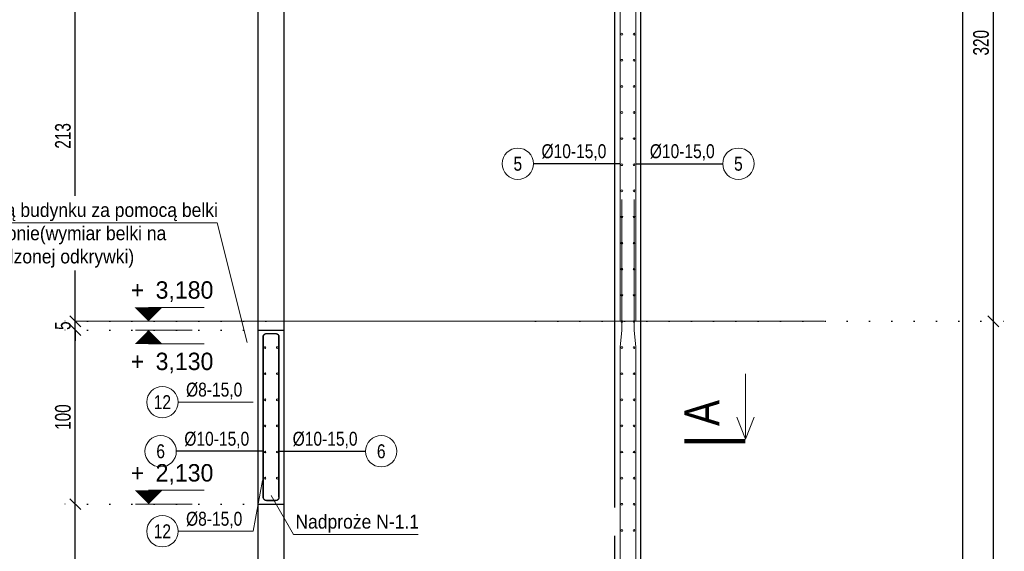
# Model space of a CAD drawing. Header units: millimetres. Extents: x 11149 to 111407, y -107619 to -23630.
# Tile 239 of 245: x 21122 to 21688, y -26280 to -25975. Entities that reach past the tile are written whole.
import ezdxf
from ezdxf.enums import TextEntityAlignment as Align

# ---------------------------------------------------------------- set-up
doc = ezdxf.new("R2010")
doc.units = ezdxf.units.MM
doc.header["$LTSCALE"] = 2
doc.linetypes.add('DOT', pattern=[6.35, 0, -6.35])
doc.layers.get('0').update_dxf_attribs({"plot": 0})
doc.layers.get('Defpoints').update_dxf_attribs({"color": 1})
for name, color, linetype, lineweight in [('e-cad_cienkie', 1, 'Continuous', 9), ('e-cad_kontur', 2, 'Continuous', 25), ('e-cad_opisy', 7, 'Continuous', 9), ('e-cad_prety_przekroj', 4, 'Continuous', 5), ('e-cad_prety_widok', 161, 'Continuous', 5), ('e-cad_wymiary', 4, 'Continuous', 9), ('Opisy', 7, 'Continuous', 13)]:
    doc.layers.add(name, color=color, linetype=linetype, lineweight=lineweight)
doc.layers.add('e-cad_strzemiona', color=3, linetype='Continuous')
doc.styles.add('e-cad_1', font='arial.ttf', dxfattribs={"width": 0.7})
doc.dimstyles.new('e-cad_1_25_[cm]', dxfattribs={"dimscale": 2.5, "dimtxt": 1.8, "dimasz": 1.25, "dimexe": 1.25, "dimexo": 0.625, "dimgap": 0.5, "dimtad": 1, "dimdec": 0, "dimrnd": 1, "dimzin": 1, "dimtxsty": 'e-cad_1', "dimblk": 'OBLIQUE', "dimcen": 2.5, "dimclrd": 256, "dimclre": 252, "dimclrt": 7, "dimadec": 0, "dimazin": 0, "dimtfac": 1, "dimtix": 1, "dimtmove": 2, "dimatfit": 3, "dimldrblk": 'NONE', "dimfxl": 60, "dimfxlon": 1, "dimarcsym": 0})
doc.dimstyles.new('e-cad_1_50_[cm]', dxfattribs={"dimscale": 5, "dimtxt": 1.8, "dimasz": 1.25, "dimexe": 1.25, "dimexo": 0.625, "dimgap": 0.5, "dimtad": 1, "dimdec": 0, "dimrnd": 1, "dimzin": 1, "dimtxsty": 'e-cad_1', "dimblk": 'OBLIQUE', "dimcen": 2.5, "dimclrd": 256, "dimclre": 252, "dimclrt": 7, "dimadec": 0, "dimazin": 0, "dimtfac": 1, "dimtix": 1, "dimtmove": 2, "dimatfit": 3, "dimldrblk": 'NONE', "dimfxl": 60, "dimfxlon": 1, "dimarcsym": 0})

# ---------------------------------------------------------------- blocks, each defined once
blk = doc.blocks.new('e-cad_kota_2_1')
blk.add_line((0, -1.6), (6.4, -1.6))
blk.add_lwpolyline([(0, 0, 0, 3.2, 0), (0, -1.6, 3.2, 3.2, 0)], format="xyseb")
at = {"style": 'e-cad_1', "width": 0.95}
blk.add_attdef('ZNAK', text='', height=2, dxfattribs=at).set_placement((-0.5, -4.6), align=Align.RIGHT)
blk.add_attdef('RZEDNA', (0.8, -4.6), '', height=2, dxfattribs=at)
blk = doc.blocks.new('e-cad_kota_2')
blk.add_line((0, 1.6), (6.4, 1.6))
blk.add_lwpolyline([(0, 0, 0, 3.2, 0), (0, 1.6, 3.2, 3.2, 0)], format="xyseb")
at = {"style": 'e-cad_1', "width": 0.95}
blk.add_attdef('ZNAK', text='', height=2, dxfattribs=at).set_placement((-0.5, 2.6), align=Align.RIGHT)
blk.add_attdef('RZEDNA', (0.8, 2.6), '', height=2, dxfattribs=at)
blk = doc.blocks.new('_OBLIQUE')
at = {"color": 0, "linetype": 'ByBlock', "lineweight": -2}
blk.add_line((-0.5, -0.5), (0.5, 0.5), dxfattribs=at)
blk = doc.blocks.new('*D1171')
at = {"layer": 'Defpoints', "color": 0}
for p in [(21433.26, -25127.38), (21664.21, -25127.38), (21550.21, -26631.38)]:
    blk.add_point(p, dxfattribs=at)
at = {"layer": 'e-cad_wymiary', "color": 252, "linetype": 'DOT', "lineweight": -2}
for p, q in [((21436.38, -25127.38), (21670.46, -25127.38)), ((21553.33, -26631.38), (21670.46, -26631.38))]:
    blk.add_line(p, q, dxfattribs=at)
at = {"layer": 'e-cad_wymiary', "lineweight": -2}
blk.add_line((21664.21, -26631.38), (21664.21, -25127.38), dxfattribs=at)
at = {"layer": 'e-cad_wymiary', "lineweight": -2, "xscale": 6.25, "yscale": 6.25, "zscale": 6.25}
for p, rotation in [((21664.21, -25127.38), 90), ((21664.21, -26631.38), 270)]:
    blk.add_blockref('_OBLIQUE', p, dxfattribs=dict(at, rotation=rotation))
at = {"layer": 'e-cad_wymiary', "color": 7, "insert": (21657.11, -25879.38), "char_height": 9, "attachment_point": 5, "rotation": 90, "style": 'e-cad_1'}
blk.add_mtext('1504', dxfattribs=at)
blk = doc.blocks.new('_None')
blk = doc.blocks.new('*D1176')
at = {"layer": 'Defpoints', "color": 0}
for p in [(21415.43, -26148.38), (21681.71, -26148.38), (21384.32, -26466.38)]:
    blk.add_point(p, dxfattribs=at)
at = {"layer": 'e-cad_wymiary', "color": 252, "linetype": 'DOT', "lineweight": -2}
for p, q in [((21418.56, -26148.38), (21687.96, -26148.38)), ((21387.45, -26466.38), (21687.96, -26466.38))]:
    blk.add_line(p, q, dxfattribs=at)
at = {"layer": 'e-cad_wymiary', "lineweight": -2}
blk.add_line((21681.71, -26466.38), (21681.71, -26148.38), dxfattribs=at)
at = {"layer": 'e-cad_wymiary', "lineweight": -2, "xscale": 6.25, "yscale": 6.25, "zscale": 6.25}
for p, rotation in [((21681.71, -26148.38), 90), ((21681.71, -26466.38), 270)]:
    blk.add_blockref('_OBLIQUE', p, dxfattribs=dict(at, rotation=rotation))
at = {"layer": 'e-cad_wymiary', "color": 7, "insert": (21674.61, -26307.38), "char_height": 9, "attachment_point": 5, "rotation": 90, "style": 'e-cad_1'}
blk.add_mtext('318', dxfattribs=at)
blk = doc.blocks.new('*D1177')
at = {"layer": 'Defpoints', "color": 0}
for p in [(21418.64, -25828.38), (21681.71, -25828.38), (21415.43, -26148.38)]:
    blk.add_point(p, dxfattribs=at)
at = {"layer": 'e-cad_wymiary', "color": 252, "linetype": 'DOT', "lineweight": -2}
for p, q in [((21421.77, -25828.38), (21687.96, -25828.38)), ((21418.56, -26148.38), (21687.96, -26148.38))]:
    blk.add_line(p, q, dxfattribs=at)
at = {"layer": 'e-cad_wymiary', "lineweight": -2}
blk.add_line((21681.71, -26148.38), (21681.71, -25828.38), dxfattribs=at)
at = {"layer": 'e-cad_wymiary', "lineweight": -2, "xscale": 6.25, "yscale": 6.25, "zscale": 6.25}
for p, rotation in [((21681.71, -25828.38), 90), ((21681.71, -26148.38), 270)]:
    blk.add_blockref('_OBLIQUE', p, dxfattribs=dict(at, rotation=rotation))
at = {"layer": 'e-cad_wymiary', "color": 7, "insert": (21674.61, -25988.38), "char_height": 9, "attachment_point": 5, "rotation": 90, "style": 'e-cad_1'}
blk.add_mtext('320', dxfattribs=at)
blk = doc.blocks.new('*D1185')
at = {"layer": 'Defpoints', "color": 0}
for p in [(21154.21, -26253.38), (21266.71, -26253.38), (21267.9, -26466.38)]:
    blk.add_point(p, dxfattribs=at)
at = {"layer": 'e-cad_wymiary', "color": 252, "linetype": 'DOT', "lineweight": -2}
for p, q in [((21263.58, -26253.38), (21147.96, -26253.38)), ((21264.78, -26466.38), (21147.96, -26466.38))]:
    blk.add_line(p, q, dxfattribs=at)
at = {"layer": 'e-cad_wymiary', "lineweight": -2}
blk.add_line((21154.21, -26466.38), (21154.21, -26253.38), dxfattribs=at)
at = {"layer": 'e-cad_wymiary', "lineweight": -2, "xscale": 6.25, "yscale": 6.25, "zscale": 6.25}
for p, rotation in [((21154.21, -26253.38), 90), ((21154.21, -26466.38), 270)]:
    blk.add_blockref('_OBLIQUE', p, dxfattribs=dict(at, rotation=rotation))
at = {"layer": 'e-cad_wymiary', "color": 7, "insert": (21147.11, -26359.88), "char_height": 9, "attachment_point": 5, "rotation": 90, "style": 'e-cad_1'}
blk.add_mtext('213', dxfattribs=at)
blk = doc.blocks.new('*D1186')
at = {"layer": 'Defpoints', "color": 0}
for p in [(21154.21, -26153.38), (21266.71, -26153.38), (21266.71, -26253.38)]:
    blk.add_point(p, dxfattribs=at)
at = {"layer": 'e-cad_wymiary', "color": 252, "linetype": 'DOT', "lineweight": -2}
for p, q in [((21263.58, -26153.38), (21147.96, -26153.38)), ((21263.58, -26253.38), (21147.96, -26253.38))]:
    blk.add_line(p, q, dxfattribs=at)
at = {"layer": 'e-cad_wymiary', "lineweight": -2}
blk.add_line((21154.21, -26253.38), (21154.21, -26153.38), dxfattribs=at)
at = {"layer": 'e-cad_wymiary', "lineweight": -2, "xscale": 6.25, "yscale": 6.25, "zscale": 6.25}
for p, rotation in [((21154.21, -26153.38), 90), ((21154.21, -26253.38), 270)]:
    blk.add_blockref('_OBLIQUE', p, dxfattribs=dict(at, rotation=rotation))
at = {"layer": 'e-cad_wymiary', "color": 7, "insert": (21147.11, -26203.38), "char_height": 9, "attachment_point": 5, "rotation": 90, "style": 'e-cad_1'}
blk.add_mtext('100', dxfattribs=at)
blk = doc.blocks.new('*D1187')
at = {"layer": 'Defpoints', "color": 0}
for p in [(21154.21, -26148.38), (21266.71, -26148.38), (21266.71, -26153.38)]:
    blk.add_point(p, dxfattribs=at)
at = {"layer": 'e-cad_wymiary', "lineweight": -2}
for p, q in [((21154.21, -26148.38), (21154.21, -26142.13)), ((21154.21, -26153.38), (21154.21, -26148.38)), ((21154.21, -26153.38), (21154.21, -26159.63))]:
    blk.add_line(p, q, dxfattribs=at)
at = {"layer": 'e-cad_wymiary', "color": 252, "linetype": 'DOT', "lineweight": -2}
for p, q in [((21263.58, -26148.38), (21147.96, -26148.38)), ((21263.58, -26153.38), (21147.96, -26153.38))]:
    blk.add_line(p, q, dxfattribs=at)
at = {"layer": 'e-cad_wymiary', "lineweight": -2, "xscale": 6.25, "yscale": 6.25, "zscale": 6.25}
for p, rotation in [((21154.21, -26148.38), 270), ((21154.21, -26153.38), 90)]:
    blk.add_blockref('_OBLIQUE', p, dxfattribs=dict(at, rotation=rotation))
at = {"layer": 'e-cad_wymiary', "color": 7, "insert": (21147.13, -26150.88), "char_height": 9, "attachment_point": 5, "rotation": 90, "style": 'e-cad_1'}
blk.add_mtext('5', dxfattribs=at)
blk = doc.blocks.new('*D1188')
at = {"layer": 'Defpoints', "color": 0}
for p in [(21154.21, -25935.38), (21270.74, -25935.38), (21266.71, -26148.38)]:
    blk.add_point(p, dxfattribs=at)
at = {"layer": 'e-cad_wymiary', "color": 252, "linetype": 'DOT', "lineweight": -2}
for p, q in [((21267.61, -25935.38), (21147.96, -25935.38)), ((21263.58, -26148.38), (21147.96, -26148.38))]:
    blk.add_line(p, q, dxfattribs=at)
at = {"layer": 'e-cad_wymiary', "lineweight": -2}
blk.add_line((21154.21, -26148.38), (21154.21, -25935.38), dxfattribs=at)
at = {"layer": 'e-cad_wymiary', "lineweight": -2, "xscale": 6.25, "yscale": 6.25, "zscale": 6.25}
for p, rotation in [((21154.21, -25935.38), 90), ((21154.21, -26148.38), 270)]:
    blk.add_blockref('_OBLIQUE', p, dxfattribs=dict(at, rotation=rotation))
at = {"layer": 'e-cad_wymiary', "color": 7, "insert": (21147.11, -26041.88), "char_height": 9, "attachment_point": 5, "rotation": 90, "style": 'e-cad_1'}
blk.add_mtext('213', dxfattribs=at)
blk = doc.blocks.new('e-cad_przekroj_1_2_P')
at = {"const_width": 0.5}
blk.add_lwpolyline([(0, 0), (0, -7)], dxfattribs=at)
for points in [[(0.25, -7), (2.75, -6)], [(0.25, -7), (7.75, -7)], [(0.25, -7), (2.75, -8)]]:
    blk.add_lwpolyline(points)
at = {"style": 'e-cad_1', "width": 0.8}
blk.add_attdef('SYMBOL', (1.75, -4), '', height=4, dxfattribs=at)
blk = doc.blocks.new('e-cad_ZelbetOpisNiezliczalny_1L')
at = {"layer": 'e-cad_cienkie'}
blk.add_circle((-2.25, 0), 2.25, dxfattribs=at)
at = {"layer": 'e-cad_opisy', "ltscale": 0.04, "style": 'e-cad_1', "width": 0.8}
for tag, p in [('OPIS', (1.15, 0.8)), ('UWAGI', (1.15, -2.8))]:
    blk.add_attdef(tag, p, '', height=2, dxfattribs=at)
blk.add_attdef('NR', text='', height=2, dxfattribs=at).set_placement((-2.25, 0), align=Align.MIDDLE_CENTER)

msp = doc.modelspace()

# ---------------------------------------------------------------- hatches: boundary and pattern name
at = {"layer": 'e-cad_prety_przekroj'}
h = msp.add_hatch(color=256, dxfattribs=at)
edge = h.paths.add_edge_path()
edge.add_ellipse((21468.21, -25983.45), major_axis=(0.354, 0.354), ratio=1, start_angle=315, end_angle=675)
h = msp.add_hatch(color=256, dxfattribs=at)
edge = h.paths.add_edge_path()
edge.add_ellipse((21475.21, -25983.45), major_axis=(-0.354, 0.354), ratio=1, start_angle=-315, end_angle=45, ccw=False)
h = msp.add_hatch(color=256, dxfattribs=at)
edge = h.paths.add_edge_path()
edge.add_ellipse((21468.21, -25998.45), major_axis=(0.354, 0.354), ratio=1, start_angle=315, end_angle=675)
h = msp.add_hatch(color=256, dxfattribs=at)
edge = h.paths.add_edge_path()
edge.add_ellipse((21475.21, -25998.45), major_axis=(-0.354, 0.354), ratio=1, start_angle=-315, end_angle=45, ccw=False)
h = msp.add_hatch(color=256, dxfattribs=at)
edge = h.paths.add_edge_path()
edge.add_ellipse((21468.21, -26013.45), major_axis=(0.354, 0.354), ratio=1, start_angle=315, end_angle=675)
h = msp.add_hatch(color=256, dxfattribs=at)
edge = h.paths.add_edge_path()
edge.add_ellipse((21475.21, -26013.45), major_axis=(-0.354, 0.354), ratio=1, start_angle=-315, end_angle=45, ccw=False)
h = msp.add_hatch(color=256, dxfattribs=at)
edge = h.paths.add_edge_path()
edge.add_ellipse((21468.21, -26028.45), major_axis=(0.354, 0.354), ratio=1, start_angle=315, end_angle=675)
h = msp.add_hatch(color=256, dxfattribs=at)
edge = h.paths.add_edge_path()
edge.add_ellipse((21475.21, -26028.45), major_axis=(-0.354, 0.354), ratio=1, start_angle=-315, end_angle=45, ccw=False)
h = msp.add_hatch(color=256, dxfattribs=at)
edge = h.paths.add_edge_path()
edge.add_ellipse((21468.21, -26043.45), major_axis=(0.354, 0.354), ratio=1, start_angle=315, end_angle=675)
h = msp.add_hatch(color=256, dxfattribs=at)
edge = h.paths.add_edge_path()
edge.add_ellipse((21475.21, -26043.45), major_axis=(-0.354, 0.354), ratio=1, start_angle=-315, end_angle=45, ccw=False)
h = msp.add_hatch(color=256, dxfattribs=at)
edge = h.paths.add_edge_path()
edge.add_ellipse((21468.21, -26058.45), major_axis=(0.354, 0.354), ratio=1, start_angle=315, end_angle=675)
h = msp.add_hatch(color=256, dxfattribs=at)
edge = h.paths.add_edge_path()
edge.add_ellipse((21475.21, -26058.45), major_axis=(-0.354, 0.354), ratio=1, start_angle=-315, end_angle=45, ccw=False)
h = msp.add_hatch(color=256, dxfattribs=at)
edge = h.paths.add_edge_path()
edge.add_ellipse((21468.21, -26073.45), major_axis=(0.354, 0.354), ratio=1, start_angle=315, end_angle=675)
h = msp.add_hatch(color=256, dxfattribs=at)
edge = h.paths.add_edge_path()
edge.add_ellipse((21475.21, -26073.45), major_axis=(-0.354, 0.354), ratio=1, start_angle=-315, end_angle=45, ccw=False)
h = msp.add_hatch(color=256, dxfattribs=at)
edge = h.paths.add_edge_path()
edge.add_ellipse((21468.21, -26088.45), major_axis=(0.354, 0.354), ratio=1, start_angle=315, end_angle=675)
h = msp.add_hatch(color=256, dxfattribs=at)
edge = h.paths.add_edge_path()
edge.add_ellipse((21475.21, -26088.45), major_axis=(-0.354, 0.354), ratio=1, start_angle=-315, end_angle=45, ccw=False)
h = msp.add_hatch(color=256, dxfattribs=at)
edge = h.paths.add_edge_path()
edge.add_ellipse((21468.21, -26103.45), major_axis=(0.354, 0.354), ratio=1, start_angle=315, end_angle=675)
h = msp.add_hatch(color=256, dxfattribs=at)
edge = h.paths.add_edge_path()
edge.add_ellipse((21475.21, -26103.45), major_axis=(-0.354, 0.354), ratio=1, start_angle=-315, end_angle=45, ccw=False)
h = msp.add_hatch(color=256, dxfattribs=at)
edge = h.paths.add_edge_path()
edge.add_ellipse((21468.21, -26118.45), major_axis=(0.354, 0.354), ratio=1, start_angle=315, end_angle=675)
h = msp.add_hatch(color=256, dxfattribs=at)
edge = h.paths.add_edge_path()
edge.add_ellipse((21475.21, -26118.45), major_axis=(-0.354, 0.354), ratio=1, start_angle=-315, end_angle=45, ccw=False)
h = msp.add_hatch(color=256, dxfattribs=at)
edge = h.paths.add_edge_path()
edge.add_ellipse((21468.21, -26133.45), major_axis=(0.354, 0.354), ratio=1, start_angle=315, end_angle=675)
h = msp.add_hatch(color=256, dxfattribs=at)
edge = h.paths.add_edge_path()
edge.add_ellipse((21475.21, -26133.45), major_axis=(-0.354, 0.354), ratio=1, start_angle=-315, end_angle=45, ccw=False)
h = msp.add_hatch(color=256, dxfattribs=at)
edge = h.paths.add_edge_path()
edge.add_ellipse((21468.21, -26148.45), major_axis=(0.354, 0.354), ratio=1, start_angle=315, end_angle=675)
h = msp.add_hatch(color=256, dxfattribs=at)
edge = h.paths.add_edge_path()
edge.add_ellipse((21475.21, -26148.45), major_axis=(-0.354, 0.354), ratio=1, start_angle=-315, end_angle=45, ccw=False)
h = msp.add_hatch(color=256, dxfattribs=at)
edge = h.paths.add_edge_path()
edge.add_ellipse((21263.21, -26163.45), major_axis=(0.354, 0.354), ratio=1, start_angle=315, end_angle=675)
h = msp.add_hatch(color=256, dxfattribs=at)
edge = h.paths.add_edge_path()
edge.add_ellipse((21270.21, -26163.45), major_axis=(-0.354, 0.354), ratio=1, start_angle=-315, end_angle=45, ccw=False)
h = msp.add_hatch(color=256, dxfattribs=at)
edge = h.paths.add_edge_path()
edge.add_ellipse((21468.21, -26163.45), major_axis=(0.354, 0.354), ratio=1, start_angle=315, end_angle=675)
h = msp.add_hatch(color=256, dxfattribs=at)
edge = h.paths.add_edge_path()
edge.add_ellipse((21475.21, -26163.45), major_axis=(-0.354, 0.354), ratio=1, start_angle=-315, end_angle=45, ccw=False)
h = msp.add_hatch(color=256, dxfattribs=at)
edge = h.paths.add_edge_path()
edge.add_ellipse((21263.21, -26178.45), major_axis=(0.354, 0.354), ratio=1, start_angle=315, end_angle=675)
h = msp.add_hatch(color=256, dxfattribs=at)
edge = h.paths.add_edge_path()
edge.add_ellipse((21270.21, -26178.45), major_axis=(-0.354, 0.354), ratio=1, start_angle=-315, end_angle=45, ccw=False)
h = msp.add_hatch(color=256, dxfattribs=at)
edge = h.paths.add_edge_path()
edge.add_ellipse((21468.21, -26178.45), major_axis=(0.354, 0.354), ratio=1, start_angle=315, end_angle=675)
h = msp.add_hatch(color=256, dxfattribs=at)
edge = h.paths.add_edge_path()
edge.add_ellipse((21475.21, -26178.45), major_axis=(-0.354, 0.354), ratio=1, start_angle=-315, end_angle=45, ccw=False)
h = msp.add_hatch(color=256, dxfattribs=at)
edge = h.paths.add_edge_path()
edge.add_ellipse((21263.21, -26193.45), major_axis=(0.354, 0.354), ratio=1, start_angle=315, end_angle=675)
h = msp.add_hatch(color=256, dxfattribs=at)
edge = h.paths.add_edge_path()
edge.add_ellipse((21270.21, -26193.45), major_axis=(-0.354, 0.354), ratio=1, start_angle=-315, end_angle=45, ccw=False)
h = msp.add_hatch(color=256, dxfattribs=at)
edge = h.paths.add_edge_path()
edge.add_ellipse((21468.21, -26193.45), major_axis=(0.354, 0.354), ratio=1, start_angle=315, end_angle=675)
h = msp.add_hatch(color=256, dxfattribs=at)
edge = h.paths.add_edge_path()
edge.add_ellipse((21475.21, -26193.45), major_axis=(-0.354, 0.354), ratio=1, start_angle=-315, end_angle=45, ccw=False)
h = msp.add_hatch(color=256, dxfattribs=at)
edge = h.paths.add_edge_path()
edge.add_ellipse((21263.21, -26208.45), major_axis=(0.354, 0.354), ratio=1, start_angle=315, end_angle=675)
h = msp.add_hatch(color=256, dxfattribs=at)
edge = h.paths.add_edge_path()
edge.add_ellipse((21270.21, -26208.45), major_axis=(-0.354, 0.354), ratio=1, start_angle=-315, end_angle=45, ccw=False)
h = msp.add_hatch(color=256, dxfattribs=at)
edge = h.paths.add_edge_path()
edge.add_ellipse((21468.21, -26208.45), major_axis=(0.354, 0.354), ratio=1, start_angle=315, end_angle=675)
h = msp.add_hatch(color=256, dxfattribs=at)
edge = h.paths.add_edge_path()
edge.add_ellipse((21475.21, -26208.45), major_axis=(-0.354, 0.354), ratio=1, start_angle=-315, end_angle=45, ccw=False)
h = msp.add_hatch(color=256, dxfattribs=at)
edge = h.paths.add_edge_path()
edge.add_ellipse((21263.21, -26223.45), major_axis=(0.354, 0.354), ratio=1, start_angle=315, end_angle=675)
h = msp.add_hatch(color=256, dxfattribs=at)
edge = h.paths.add_edge_path()
edge.add_ellipse((21270.21, -26223.45), major_axis=(-0.354, 0.354), ratio=1, start_angle=-315, end_angle=45, ccw=False)
h = msp.add_hatch(color=256, dxfattribs=at)
edge = h.paths.add_edge_path()
edge.add_ellipse((21468.21, -26223.45), major_axis=(0.354, 0.354), ratio=1, start_angle=315, end_angle=675)
h = msp.add_hatch(color=256, dxfattribs=at)
edge = h.paths.add_edge_path()
edge.add_ellipse((21475.21, -26223.45), major_axis=(-0.354, 0.354), ratio=1, start_angle=-315, end_angle=45, ccw=False)
h = msp.add_hatch(color=256, dxfattribs=at)
edge = h.paths.add_edge_path()
edge.add_ellipse((21263.21, -26238.45), major_axis=(0.354, 0.354), ratio=1, start_angle=315, end_angle=675)
h = msp.add_hatch(color=256, dxfattribs=at)
edge = h.paths.add_edge_path()
edge.add_ellipse((21270.21, -26238.45), major_axis=(-0.354, 0.354), ratio=1, start_angle=-315, end_angle=45, ccw=False)
h = msp.add_hatch(color=256, dxfattribs=at)
edge = h.paths.add_edge_path()
edge.add_ellipse((21468.21, -26238.45), major_axis=(0.354, 0.354), ratio=1, start_angle=315, end_angle=675)
h = msp.add_hatch(color=256, dxfattribs=at)
edge = h.paths.add_edge_path()
edge.add_ellipse((21475.21, -26238.45), major_axis=(-0.354, 0.354), ratio=1, start_angle=-315, end_angle=45, ccw=False)

# ---------------------------------------------------------------- linework, layer by layer
for p, q in [((21259.21, -26153.38), (21259.21, -25935.38)), ((21274.21, -26153.38), (21274.21, -25935.38)), ((21259.21, -26471.38), (21259.21, -26253.38)), ((21274.21, -26471.38), (21274.21, -26253.38))]:
    msp.add_line(p, q)
at = {"layer": 'e-cad_cienkie'}
for p, q in [((21188.84, -26148.38), (21221.34, -26148.38)), ((21188.84, -26153.38), (21221.34, -26153.38)), ((21256.41, -26268.97), (21261.84, -26239.82)), ((21188.84, -26253.38), (21221.34, -26253.38))]:
    msp.add_line(p, q, dxfattribs=at)
for points in [[(21256.41, -26194.8), (21213.23, -26194.8)], [(21256.41, -26268.97), (21213.23, -26268.97)]]:
    msp.add_lwpolyline(points, dxfattribs=at)
at = {"layer": 'e-cad_kontur'}
for p, q in [((21479.21, -26923.38), (21479.21, -25112.38)), ((21464.21, -26923.38), (21464.21, -25127.38)), ((21259.21, -26253.38), (21259.21, -26153.38)), ((21259.21, -26153.38), (21274.21, -26153.38)), ((21274.21, -26253.38), (21274.21, -26153.38)), ((21259.21, -26253.38), (21274.21, -26253.38))]:
    msp.add_line(p, q, dxfattribs=at)
at = {"layer": 'e-cad_prety_przekroj'}
for centre in [(21468.21, -25983.45), (21475.21, -25983.45), (21468.21, -25998.45), (21475.21, -25998.45), (21468.21, -26013.45), (21475.21, -26013.45), (21468.21, -26028.45), (21475.21, -26028.45), (21468.21, -26043.45), (21475.21, -26043.45), (21468.21, -26058.45), (21475.21, -26058.45), (21468.21, -26073.45), (21475.21, -26073.45), (21468.21, -26088.45), (21475.21, -26088.45), (21468.21, -26103.45), (21475.21, -26103.45), (21468.21, -26118.45), (21475.21, -26118.45), (21468.21, -26133.45), (21475.21, -26133.45), (21468.21, -26148.45), (21475.21, -26148.45), (21263.21, -26163.45), (21270.21, -26163.45), (21468.21, -26163.45), (21475.21, -26163.45), (21263.21, -26178.45), (21270.21, -26178.45), (21468.21, -26178.45), (21475.21, -26178.45), (21263.21, -26193.45), (21270.21, -26193.45), (21468.21, -26193.45), (21475.21, -26193.45), (21263.21, -26208.45), (21270.21, -26208.45), (21468.21, -26208.45), (21475.21, -26208.45), (21263.21, -26223.45), (21270.21, -26223.45), (21468.21, -26223.45), (21475.21, -26223.45), (21263.21, -26238.45), (21270.21, -26238.45), (21468.21, -26238.45), (21475.21, -26238.45)]:
    msp.add_circle(centre, 0.5, dxfattribs=at)
at = {"layer": 'e-cad_prety_widok'}
for points, format in [([(21467.21, -26148.38), (21467.21, -25843.5, -0.026186), (21467.22, -25843.25), (21468.19, -25833.5, 0.026186), (21468.21, -25833.26), (21468.21, -25758.38)], "xyb"), ([(21476.21, -26148.38), (21476.21, -25843.5, 0.026186), (21476.19, -25843.25), (21475.22, -25833.5, -0.026186), (21475.21, -25833.26), (21475.21, -25758.38)], "xyb"), ([(21262.21, -26249.38, 1, 1, 0), (21262.21, -26156.38, 1, 1, 0)], "xyseb"), ([(21271.21, -26249.38, 1, 1, 0), (21271.21, -26156.38, 1, 1, 0)], "xyseb")]:
    msp.add_lwpolyline(points, format=format, dxfattribs=at)
at = {"layer": 'e-cad_strzemiona'}
for points in [[(21262.11, -26185.48, 0.8, 0.8, 0), (21262.11, -26157.48, 0.8, 0.8, -0.414214), (21264.11, -26155.48, 0.8, 0.8, 0), (21269.31, -26155.48, 0.8, 0.8, -0.414214), (21271.31, -26157.48, 0.8, 0.8, 0), (21271.31, -26185.48, 0.8, 0.8, 0)], [(21262.11, -26221.28, 0.8, 0.8, 0), (21262.11, -26249.28, 0.8, 0.8, 0.414214), (21264.11, -26251.28, 0.8, 0.8, 0), (21269.31, -26251.28, 0.8, 0.8, 0.414214), (21271.31, -26249.28, 0.8, 0.8, 0), (21271.31, -26221.28, 0.8, 0.8, 0)]]:
    msp.add_lwpolyline(points, format="xyseb", dxfattribs=at)
at = {"layer": 'e-cad_wymiary', "ltscale": 0.5}
msp.add_line((21154.21, -26148.38), (21584.21, -26148.38), dxfattribs=at)

# ---------------------------------------------------------------- block references
at = {"layer": 'e-cad_opisy'}
for name, p, xscale, yscale, zscale, values in [('e-cad_ZelbetOpisNiezliczalny_1L', (21417.45, -26057.87), 4, 4, 4, {'OPIS': '%%c10-15,0', 'NR': '5'}), ('e-cad_kota_2', (21196.34, -26148.38), 5, 5, 5, {'RZEDNA': '3,180', 'ZNAK': '+'}), ('e-cad_kota_2_1', (21196.34, -26153.38), 5, 5, 5, {'RZEDNA': '3,130', 'ZNAK': '+'}), ('e-cad_ZelbetOpisNiezliczalny_1L', (21213.23, -26194.8), 4, 4, 4, {'OPIS': '%%c8-15,0', 'NR': '12'}), ('e-cad_ZelbetOpisNiezliczalny_1L', (21212.25, -26223.01), 4, 4, 4, {'OPIS': '%%c10-15,0', 'NR': '6'}), ('e-cad_kota_2', (21196.34, -26253.38), 5, 5, 5, {'RZEDNA': '2,130', 'ZNAK': '+'}), ('e-cad_ZelbetOpisNiezliczalny_1L', (21213.23, -26268.97), 4, 4, 4, {'OPIS': '%%c8-15,0', 'NR': '12'})]:
    msp.add_blockref(name, p, dxfattribs=dict(at, xscale=xscale, yscale=yscale, zscale=zscale)).add_auto_attribs(values)
ref = msp.add_blockref('e-cad_ZelbetOpisNiezliczalny_1L', (21526.17, -26057.87), dxfattribs=dict(at, xscale=-4, yscale=4, zscale=4))
ref.add_attrib('OPIS', '%%c10-15,0', (21484.29, -26054.67), dxfattribs={"height": 8, "style": 'e-cad_1', "width": 0.8})
ref.add_attrib('NR', '5', dxfattribs={"height": 8, "style": 'e-cad_1', "width": 0.8}).set_placement((21535.17, -26057.87), align=Align.MIDDLE_CENTER)
at = {"layer": 'e-cad_opisy', "xscale": 5, "yscale": 5, "zscale": 5, "rotation": 90}
msp.add_blockref('e-cad_przekroj_1_2_P', (21504.21, -26217.23), dxfattribs=at).add_auto_attribs({'SYMBOL': 'A'})
at = {"layer": 'e-cad_opisy'}
ref = msp.add_blockref('e-cad_ZelbetOpisNiezliczalny_1L', (21320.97, -26223.01), dxfattribs=dict(at, xscale=-4, yscale=4, zscale=4))
ref.add_attrib('OPIS', '%%c10-15,0', (21279.09, -26219.81), dxfattribs={"height": 8, "style": 'e-cad_1', "width": 0.8})
ref.add_attrib('NR', '6', dxfattribs={"height": 8, "style": 'e-cad_1', "width": 0.8}).set_placement((21329.97, -26223.01), align=Align.MIDDLE_CENTER)

# ---------------------------------------------------------------- dimensions: what is measured, and where the dimension line sits
at = {"layer": 'e-cad_wymiary'}
for base, p1, p2, picture, middle in [((21664.21, -25127.38), (21550.21, -26631.38), (21433.26, -25127.38), '*D1171', (21657.11, -25879.38)), ((21681.71, -25828.38), (21415.43, -26148.38), (21418.64, -25828.38), '*D1177', (21674.61, -25988.38)), ((21154.21, -25935.38), (21266.71, -26148.38), (21270.74, -25935.38), '*D1188', (21147.11, -26041.88)), ((21154.21, -26148.38), (21266.71, -26153.38), (21266.71, -26148.38), '*D1187', (21147.13, -26150.88)), ((21681.71, -26148.38), (21384.32, -26466.38), (21415.43, -26148.38), '*D1176', (21674.61, -26307.38)), ((21154.21, -26153.38), (21266.71, -26253.38), (21266.71, -26153.38), '*D1186', (21147.11, -26203.38)), ((21154.21, -26253.38), (21267.9, -26466.38), (21266.71, -26253.38), '*D1185', (21147.11, -26359.88))]:
    dim = msp.add_linear_dim(base=base, p1=p1, p2=p2, angle=90, dimstyle='e-cad_1_50_[cm]', dxfattribs=at)
    dim.commit()
    dim.dimension.update_dxf_attribs({"geometry": picture, "text_midpoint": middle})

# ---------------------------------------------------------------- leaders
at = {"layer": 'e-cad_cienkie'}
for points in [[(21467.41, -26057.87), (21417.45, -26057.87)], [(21476.21, -26057.87), (21526.17, -26057.87)], [(21262.21, -26223.01), (21212.25, -26223.01)], [(21271.01, -26223.01), (21320.97, -26223.01)]]:
    msp.add_leader(points, dimstyle='e-cad_1_25_[cm]', override={"dimldrblk": 'None'}, dxfattribs=at)

# ---------------------------------------------------------------- next in the draw order: texts
at = {"layer": 'Opisy', "char_height": 8, "attachment_point": 1, "style": 'e-cad_1', "bg_fill": 2}
for s, insert, width in [('{\\W0.9;Połączyć z konstrukcją budynku za pomocą belki BS-1 przesuwnej w pionie(wymiar belki na podstawie przeprowadzonej odkrywki)}', (21018.12, -26080.44), 218.1492), ('{\\W0.9;Nadproże N-1.1}', (21280.67, -26259.43), 193.6646)]:
    msp.add_mtext(s, dxfattribs=dict(at, insert=insert, width=width))

# ---------------------------------------------------------------- next in the draw order: hatches: boundary and pattern name
at = {"layer": 'e-cad_prety_przekroj'}
h = msp.add_hatch(color=256, dxfattribs=at)
edge = h.paths.add_edge_path()
edge.add_ellipse((21468.21, -26253.45), major_axis=(0.354, 0.354), ratio=1, start_angle=315, end_angle=675)
h = msp.add_hatch(color=256, dxfattribs=at)
edge = h.paths.add_edge_path()
edge.add_ellipse((21475.21, -26253.45), major_axis=(-0.354, 0.354), ratio=1, start_angle=-315, end_angle=45, ccw=False)
h = msp.add_hatch(color=256, dxfattribs=at)
edge = h.paths.add_edge_path()
edge.add_ellipse((21468.21, -26268.45), major_axis=(0.354, 0.354), ratio=1, start_angle=315, end_angle=675)
h = msp.add_hatch(color=256, dxfattribs=at)
edge = h.paths.add_edge_path()
edge.add_ellipse((21475.21, -26268.45), major_axis=(-0.354, 0.354), ratio=1, start_angle=-315, end_angle=45, ccw=False)

# ---------------------------------------------------------------- next in the draw order: linework, layer by layer
for centre in [(21468.21, -26253.45), (21475.21, -26253.45), (21468.21, -26268.45), (21475.21, -26268.45)]:
    msp.add_circle(centre, 0.5, dxfattribs=at)
at = {"layer": 'e-cad_prety_widok'}
for points in [[(21467.21, -26466.38), (21467.21, -26163.5, -0.026186), (21467.22, -26163.25), (21468.19, -26153.5, 0.026186), (21468.21, -26153.26), (21468.21, -26078.38)], [(21476.21, -26466.38), (21476.21, -26163.5, 0.026186), (21476.19, -26163.25), (21475.22, -26153.5, -0.026186), (21475.21, -26153.26), (21475.21, -26078.38)]]:
    msp.add_lwpolyline(points, format="xyb", dxfattribs=at)
at = {"layer": 'Opisy'}
for points in [[(21016.95, -26091.73), (21235.76, -26091.73), (21252.89, -26160.52)], [(21351.2, -26270.72), (21279.5, -26270.72), (21266.71, -26248.38)]]:
    msp.add_lwpolyline(points, dxfattribs=at)

doc.saveas('drawing.dxf')
